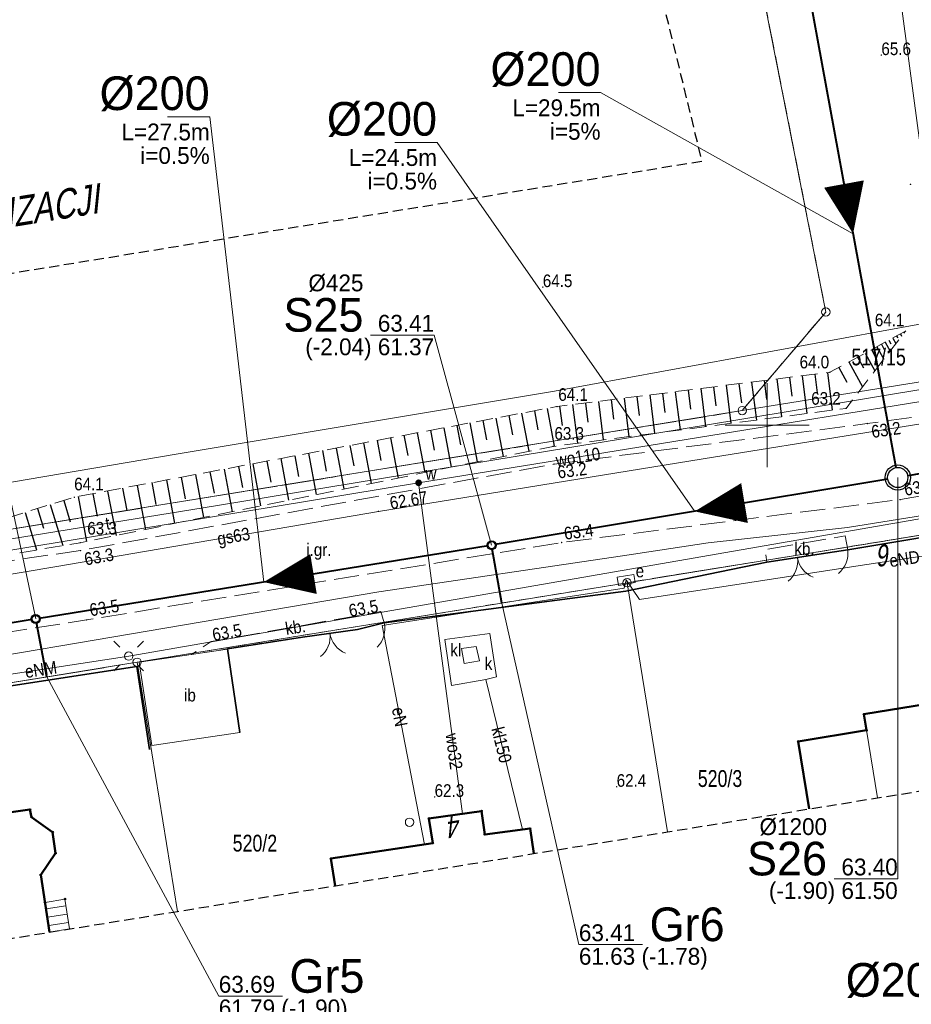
# Model space of a CAD drawing. Header units: metres. Extents: x 6473628 to 6474152, y 5887128 to 5887462.
# Tile 19 of 38: x 6473756 to 6473809, y 5887366 to 5887424. Entities that reach past the tile are written whole.
import ezdxf
from ezdxf.enums import TextEntityAlignment as Align

# ---------------------------------------------------------------- set-up
doc = ezdxf.new("R2010")
doc.units = ezdxf.units.M
doc.header["$MEASUREMENT"] = 0
for name, pattern in [('0.5_0.5', [1, 0.5, -0.5]), ('1.0_0.5', [1.5, 1, -0.5]), ('1.5_0.5', [2, 1.5, -0.5]), ('2', [0.9, 0.6, -0.3]), ('219-500', [0]), ('otob_500', [0]), ('otof_500', [0])]:
    doc.linetypes.add(name, pattern=pattern)
doc.layers.get('0').update_dxf_attribs({"color": 2, "linetype": 'CONTINUOUS', "lineweight": 5})
for name, color, linetype in [('000 Inne (niezydentyfikowane)', 7, 'CONTINUOUS'), ('202-punkt graniczny', 7, 'CONTINUOUS'), ('211-numer działki ewidencyjnej', 7, 'CONTINUOUS'), ('217-kontur klasyfikacyjny', 7, 'CONTINUOUS'), ('218-kontur użytku gruntowego', 7, 'CONTINUOUS'), ('219-działka ewidencyjna', 7, 'CONTINUOUS'), ('238-Punkt adresowy budynku', 7, 'CONTINUOUS'), ('311-podpora', 7, 'CONTINUOUS'), ('312-budynek ewidencyjny', 7, 'CONTINUOUS'), ('320-blok - kondygnacja nadziemna', 7, 'CONTINUOUS'), ('352-schody', 7, 'CONTINUOUS'), ('995-Tekst dodatkowy duży', 7, 'CONTINUOUS'), ('brama', 7, 'CONTINUOUS'), ('furtka', 7, 'CONTINUOUS'), ('inna budowla', 7, 'CONTINUOUS'), ('inna budowla-Atr17', 7, 'CONTINUOUS'), ('jezdnia', 7, 'CONTINUOUS'), ('jezdnia-Atr17', 7, 'CONTINUOUS'), ('latarnia', 7, 'CONTINUOUS'), ('obszar utwardzony', 7, 'CONTINUOUS'), ('obszar utwardzony-Atr17', 7, 'CONTINUOUS'), ('ogrodzenie trwałe', 7, 'CONTINUOUS'), ('osadnik  szambo', 7, 'CONTINUOUS'), ('osadnik  szambo-Atr17', 7, 'CONTINUOUS'), ('pikieta naturalna', 7, 'CONTINUOUS'), ('pikieta naturalna-Atr2', 7, 'CONTINUOUS'), ('przewód elektroenergetyczny podziemny', 7, 'CONTINUOUS'), ('przewód elektroenergetyczny podziemny-Atr1', 7, 'CONTINUOUS'), ('przewód gazowy', 7, 'CONTINUOUS'), ('przewód gazowy-Atr1', 7, 'CONTINUOUS'), ('przewód kanalizacyjny', 7, 'CONTINUOUS'), ('przewód kanalizacyjny-Atr1', 7, 'CONTINUOUS'), ('przewód telekomunikacyjny podziemny', 7, 'CONTINUOUS'), ('przewód telekomunikacyjny podziemny-Atr1', 7, 'CONTINUOUS'), ('przewód wodociągowy', 7, 'CONTINUOUS'), ('przewód wodociągowy-Atr1', 7, 'CONTINUOUS'), ('Punkt budynku', 7, 'CONTINUOUS'), ('rzedna', 7, 'CONTINUOUS'), ('rzedna-Atr2', 7, 'CONTINUOUS'), ('SJ_16_Liczby', 7, 'CONTINUOUS'), ('SJ_27_Wymiary', 7, 'CONTINUOUS'), ('SJ_5_Węzły_1', 7, 'CONTINUOUS'), ('skarpa nieumocniona', 7, 'CONTINUOUS'), ('szafa elektroenergetyczna lub kontener', 7, 'CONTINUOUS'), ('szafa elektroenergetyczna lub kontener-Atr17', 7, 'CONTINUOUS'), ('Wstawianie ramki sekcyjnej z opisem', 7, 'CONTINUOUS'), ('właz do komory lub kanału', 7, 'CONTINUOUS'), ('właz do komory lub kanału-Atr17', 7, 'CONTINUOUS'), ('Zakres', 7, 'CONTINUOUS'), ('zasuwa lub zawór', 7, 'CONTINUOUS'), ('zasuwa lub zawór-Atr17', 7, 'CONTINUOUS')]:
    doc.layers.add(name, color=color, linetype=linetype)
for name, color, linetype, lineweight in [('SJ_19_Opis_Pz_1', 7, 'CONTINUOUS', 20), ('SJ_26_Teksty', 7, 'CONTINUOUS', 20), ('SJ_28_Linie_odn', 7, 'CONTINUOUS', 20), ('SJ_8_KS_GRAWITA_1', 34, 'CONTINUOUS', 40), ('SJ_8_KS_PRZYŁĄCZA', 40, 'CONTINUOUS', 40)]:
    doc.layers.add(name, color=color, linetype=linetype, lineweight=lineweight)
doc.styles.add('OPISOWY', font='GOTHIC.TTF')
doc.styles.get("Standard").update_dxf_attribs({"font": 'Working1250', "width": 0.75})
doc.linetypes.add('902-500', pattern='A,3.75,0,[1,ksztalty.shx,S=0.5,R=0,X=0,Y=0],3.75', length=7.5)

# ---------------------------------------------------------------- blocks, each defined once
blk = doc.blocks.new('311')
at = {"color": 0, "linetype": 'Continuous', "lineweight": 0}
blk.add_circle((0, 0), 0.25, dxfattribs=at)
blk = doc.blocks.new('PUNKTBUD')
at = {"color": 0}
blk.add_circle((0, 0), 0.045, dxfattribs=at)
blk = doc.blocks.new('202')
at = {"color": 0, "linetype": 'Continuous', "lineweight": 0}
blk.add_circle((0, 0), 0.25, dxfattribs=at)
blk = doc.blocks.new('SM01')
at = {"color": 0, "linetype": 'Continuous', "lineweight": 13}
for p, q in [((-0.53, 0.531), (-0.883, 0.884)), ((0.531, 0.531), (0.884, 0.884)), ((-0.53, -0.53), (-0.883, -0.883)), ((0.531, -0.53), (0.884, -0.883))]:
    blk.add_line(p, q, dxfattribs=at)
blk.add_circle((0, 0), 0.25, dxfattribs=at)
blk = doc.blocks.new('PW01')
at = {"linetype": 'Continuous', "lineweight": 13}
h = blk.add_hatch(color=0, dxfattribs=at)
edge = h.paths.add_edge_path()
edge.add_arc((0, 0), 0.045, 0, 360)
blk = doc.blocks.new('OK02')
at = {"color": 0, "linetype": 'Continuous', "lineweight": 0}
for centre, start, end in [((-1.5, 0), 0, 60), ((1.5, 0), 120, 180)]:
    blk.add_arc(centre, 1.5, start, end, dxfattribs=at)
blk = doc.blocks.new('OK04')
at = {"color": 0, "linetype": 'Continuous', "lineweight": 0}
blk.add_arc((1.5, 0.001), 1.5, 120, 180, dxfattribs=at)
blk = doc.blocks.new('US25')
at = {"linetype": 'Continuous', "lineweight": 0}
h = blk.add_hatch(color=0, dxfattribs=at)
edge = h.paths.add_edge_path()
edge.add_arc((0, 0), 0.2, 0, 360)
blk = doc.blocks.new('US18')
at = {"color": 0, "linetype": 'Continuous', "lineweight": 13}
for p, q in [((-0.5, -0.25), (-0.5, 0.25)), ((-0.5, 0.25), (0.5, 0.25)), ((0.5, -0.25), (0.5, 0.25)), ((-0.5, -0.25), (0.5, -0.25))]:
    blk.add_line(p, q, dxfattribs=at)

msp = doc.modelspace()

# ---------------------------------------------------------------- linework, layer by layer
at = {"layer": '000 Inne (niezydentyfikowane)', "color": 7, "linetype": 'Continuous', "lineweight": 25, "flags": 128}
for points in [[(6473808.14, 5887405.55), (6473808.15, 5887405.53)], [(6473808.14, 5887405.55), (6473808.15, 5887405.53)], [(6473807.24, 5887405.06), (6473807.36, 5887404.84)], [(6473807.24, 5887405.06), (6473807.36, 5887404.84)], [(6473807.47, 5887405.18), (6473807.65, 5887404.85)], [(6473807.47, 5887405.18), (6473807.65, 5887404.85)], [(6473807.69, 5887405.3), (6473807.76, 5887405.19)], [(6473807.69, 5887405.3), (6473807.76, 5887405.19)], [(6473807.92, 5887405.43), (6473807.99, 5887405.29)], [(6473807.92, 5887405.43), (6473807.99, 5887405.29)], [(6473806.21, 5887404.5), (6473806.45, 5887404.05)], [(6473806.21, 5887404.5), (6473806.45, 5887404.05)], [(6473806.52, 5887404.67), (6473806.93, 5887403.92)], [(6473806.52, 5887404.67), (6473806.93, 5887403.92)], [(6473806.79, 5887404.81), (6473806.96, 5887404.5)], [(6473806.79, 5887404.81), (6473806.96, 5887404.5)], [(6473807.02, 5887404.94), (6473807.31, 5887404.4)], [(6473807.02, 5887404.94), (6473807.31, 5887404.4)], [(6473805.38, 5887404.05), (6473805.73, 5887403.42)], [(6473805.38, 5887404.05), (6473805.73, 5887403.42)], [(6473805.83, 5887404.29), (6473806.41, 5887403.23)], [(6473805.83, 5887404.29), (6473806.41, 5887403.23)], [(6473804.26, 5887403.44), (6473804.73, 5887402.56)], [(6473804.26, 5887403.44), (6473804.73, 5887402.56)], [(6473804.86, 5887403.76), (6473805.67, 5887402.28)], [(6473804.86, 5887403.76), (6473805.67, 5887402.28)], [(6473799.83, 5887402.66), (6473799.97, 5887401.53)], [(6473799.83, 5887402.66), (6473799.97, 5887401.53)], [(6473800.58, 5887402.75), (6473800.86, 5887400.5)], [(6473800.58, 5887402.75), (6473800.86, 5887400.5)], [(6473801.33, 5887402.85), (6473801.47, 5887401.72)], [(6473801.33, 5887402.85), (6473801.47, 5887401.72)], [(6473802.08, 5887402.94), (6473802.36, 5887400.7)], [(6473802.08, 5887402.94), (6473802.36, 5887400.7)], [(6473802.83, 5887403.04), (6473802.97, 5887401.92)], [(6473802.83, 5887403.04), (6473802.97, 5887401.92)], [(6473803.58, 5887403.13), (6473803.86, 5887400.89)], [(6473803.58, 5887403.13), (6473803.86, 5887400.89)], [(6473795.3, 5887402.09), (6473795.44, 5887400.95)], [(6473795.3, 5887402.09), (6473795.44, 5887400.95)], [(6473796.06, 5887402.19), (6473796.34, 5887399.92)], [(6473796.06, 5887402.19), (6473796.34, 5887399.92)], [(6473796.81, 5887402.28), (6473796.96, 5887401.15)], [(6473796.81, 5887402.28), (6473796.96, 5887401.15)], [(6473797.57, 5887402.38), (6473797.85, 5887400.11)], [(6473797.57, 5887402.38), (6473797.85, 5887400.11)], [(6473798.32, 5887402.47), (6473798.47, 5887401.34)], [(6473798.32, 5887402.47), (6473798.47, 5887401.34)], [(6473799.08, 5887402.56), (6473799.36, 5887400.31)], [(6473799.08, 5887402.56), (6473799.36, 5887400.31)], [(6473790.73, 5887401.52), (6473790.88, 5887400.37)], [(6473790.73, 5887401.52), (6473790.88, 5887400.37)], [(6473791.5, 5887401.61), (6473791.79, 5887399.32)], [(6473791.5, 5887401.61), (6473791.79, 5887399.32)], [(6473792.26, 5887401.71), (6473792.4, 5887400.57)], [(6473792.26, 5887401.71), (6473792.4, 5887400.57)], [(6473793.02, 5887401.8), (6473793.31, 5887399.52)], [(6473793.02, 5887401.8), (6473793.31, 5887399.52)], [(6473793.78, 5887401.9), (6473793.93, 5887400.76)], [(6473793.78, 5887401.9), (6473793.93, 5887400.76)], [(6473794.54, 5887401.99), (6473794.83, 5887399.72)], [(6473794.54, 5887401.99), (6473794.83, 5887399.72)], [(6473786.17, 5887400.86), (6473786.38, 5887399.73)], [(6473786.17, 5887400.86), (6473786.38, 5887399.73)], [(6473786.92, 5887401), (6473787.34, 5887398.75)], [(6473786.92, 5887401), (6473787.34, 5887398.75)], [(6473787.67, 5887401.13), (6473787.82, 5887399.98)], [(6473787.67, 5887401.13), (6473787.82, 5887399.98)], [(6473788.44, 5887401.23), (6473788.73, 5887398.93)], [(6473788.44, 5887401.23), (6473788.73, 5887398.93)], [(6473789.2, 5887401.32), (6473789.35, 5887400.18)], [(6473789.2, 5887401.32), (6473789.35, 5887400.18)], [(6473789.97, 5887401.42), (6473790.26, 5887399.13)], [(6473789.97, 5887401.42), (6473790.26, 5887399.13)], [(6473783.11, 5887400.28), (6473783.33, 5887399.13)], [(6473783.11, 5887400.28), (6473783.33, 5887399.13)], [(6473783.88, 5887400.43), (6473784.31, 5887398.14)], [(6473783.88, 5887400.43), (6473784.31, 5887398.14)], [(6473784.65, 5887400.57), (6473784.86, 5887399.43)], [(6473784.65, 5887400.57), (6473784.86, 5887399.43)], [(6473785.41, 5887400.72), (6473785.83, 5887398.45)], [(6473785.41, 5887400.72), (6473785.83, 5887398.45)], [(6473780, 5887399.7), (6473780.22, 5887398.52)], [(6473780, 5887399.7), (6473780.22, 5887398.52)], [(6473780.78, 5887399.85), (6473781.22, 5887397.51)], [(6473780.78, 5887399.85), (6473781.22, 5887397.51)], [(6473781.56, 5887399.99), (6473781.78, 5887398.83)], [(6473781.56, 5887399.99), (6473781.78, 5887398.83)], [(6473782.34, 5887400.14), (6473782.77, 5887397.82)], [(6473782.34, 5887400.14), (6473782.77, 5887397.82)], [(6473776.82, 5887399.1), (6473777.04, 5887397.9)], [(6473776.82, 5887399.1), (6473777.04, 5887397.9)], [(6473777.62, 5887399.25), (6473778.07, 5887396.86)], [(6473777.62, 5887399.25), (6473778.07, 5887396.86)], [(6473778.41, 5887399.4), (6473778.64, 5887398.21)], [(6473778.41, 5887399.4), (6473778.64, 5887398.21)], [(6473779.21, 5887399.55), (6473779.65, 5887397.19)], [(6473779.21, 5887399.55), (6473779.65, 5887397.19)], [(6473774.39, 5887398.64), (6473774.85, 5887396.21)], [(6473774.39, 5887398.64), (6473774.85, 5887396.21)], [(6473775.2, 5887398.8), (6473775.43, 5887397.59)], [(6473775.2, 5887398.8), (6473775.43, 5887397.59)], [(6473776.01, 5887398.95), (6473776.47, 5887396.54)], [(6473776.01, 5887398.95), (6473776.47, 5887396.54)], [(6473771.1, 5887398.03), (6473771.56, 5887395.54)], [(6473771.1, 5887398.03), (6473771.56, 5887395.54)], [(6473771.93, 5887398.18), (6473772.16, 5887396.95)], [(6473771.93, 5887398.18), (6473772.16, 5887396.95)], [(6473772.75, 5887398.34), (6473773.21, 5887395.88)], [(6473772.75, 5887398.34), (6473773.21, 5887395.88)], [(6473773.57, 5887398.49), (6473773.8, 5887397.27)], [(6473773.57, 5887398.49), (6473773.8, 5887397.27)], [(6473767.74, 5887397.39), (6473768.21, 5887394.86)], [(6473767.74, 5887397.39), (6473768.21, 5887394.86)], [(6473768.58, 5887397.55), (6473768.82, 5887396.29)], [(6473768.58, 5887397.55), (6473768.82, 5887396.29)], [(6473769.43, 5887397.71), (6473769.9, 5887395.2)], [(6473769.43, 5887397.71), (6473769.9, 5887395.2)], [(6473770.26, 5887397.87), (6473770.5, 5887396.62)], [(6473770.26, 5887397.87), (6473770.5, 5887396.62)], [(6473765.17, 5887396.91), (6473765.41, 5887395.62)], [(6473765.17, 5887396.91), (6473765.41, 5887395.62)], [(6473766.03, 5887397.07), (6473766.51, 5887394.51)], [(6473766.03, 5887397.07), (6473766.51, 5887394.51)], [(6473766.89, 5887397.23), (6473767.13, 5887395.96)], [(6473766.89, 5887397.23), (6473767.13, 5887395.96)], [(6473761.69, 5887396.26), (6473761.94, 5887394.94)], [(6473761.69, 5887396.26), (6473761.94, 5887394.94)], [(6473762.57, 5887396.42), (6473763.06, 5887393.81)], [(6473762.57, 5887396.42), (6473763.06, 5887393.81)], [(6473763.44, 5887396.59), (6473763.68, 5887395.29)], [(6473763.44, 5887396.59), (6473763.68, 5887395.29)], [(6473764.31, 5887396.75), (6473764.79, 5887394.16)], [(6473764.31, 5887396.75), (6473764.79, 5887394.16)], [(6473759.05, 5887395.76), (6473759.55, 5887393.09)], [(6473759.05, 5887395.76), (6473759.55, 5887393.09)], [(6473759.93, 5887395.93), (6473760.18, 5887394.6)], [(6473759.93, 5887395.93), (6473760.18, 5887394.6)], [(6473760.81, 5887396.09), (6473761.31, 5887393.45)], [(6473760.81, 5887396.09), (6473761.31, 5887393.45)], [(6473756.64, 5887395.05), (6473757, 5887393.88)], [(6473756.64, 5887395.05), (6473757, 5887393.88)], [(6473757.4, 5887395.28), (6473758.15, 5887392.85)], [(6473757.4, 5887395.28), (6473758.15, 5887392.85)], [(6473758.2, 5887395.53), (6473758.59, 5887394.26)], [(6473758.2, 5887395.53), (6473758.59, 5887394.26)], [(6473755.9, 5887394.82), (6473756.59, 5887392.59)], [(6473755.9, 5887394.82), (6473756.59, 5887392.59)]]:
    msp.add_lwpolyline(points, dxfattribs=at)
at = {"layer": '217-kontur klasyfikacyjny', "color": 3, "linetype": '1.5_0.5', "lineweight": 18, "flags": 128}
for points in [[(6473803.49, 5887406.73), (6473799.55, 5887426.69)], [(6473798.52, 5887400.87), (6473803.49, 5887406.73)], [(6473717.82, 5887387.77), (6473798.52, 5887400.87)]]:
    msp.add_lwpolyline(points, dxfattribs=at)
at = {"layer": '218-kontur użytku gruntowego', "color": 3, "linetype": '0.5_0.5', "lineweight": 18, "flags": 128}
for points in [[(6473799.55, 5887426.69), (6473803.49, 5887406.73)], [(6473803.49, 5887406.73), (6473799.55, 5887426.69)], [(6473803.49, 5887406.73), (6473798.52, 5887400.87)], [(6473798.52, 5887400.87), (6473803.49, 5887406.73)], [(6473798.52, 5887400.87), (6473717.82, 5887387.77)], [(6473717.82, 5887387.77), (6473798.52, 5887400.87)], [(6473821.32, 5887395.44), (6473791.68, 5887390.64)], [(6473791.68, 5887390.64), (6473821.32, 5887395.44)], [(6473791.68, 5887390.64), (6473762.56, 5887385.91)], [(6473762.56, 5887385.91), (6473791.68, 5887390.64)], [(6473762.56, 5887385.91), (6473732.95, 5887381.11)], [(6473732.95, 5887381.11), (6473762.56, 5887385.91)]]:
    msp.add_lwpolyline(points, dxfattribs=at)
at = {"layer": '219-działka ewidencyjna', "color": 7, "linetype": '219-500', "lineweight": 18, "flags": 128}
for points in [[(6473799.55, 5887426.69), (6473803.49, 5887406.73)], [(6473798.52, 5887400.87), (6473803.49, 5887406.73)], [(6473798.52, 5887400.87), (6473820.42, 5887404.41)], [(6473717.82, 5887387.77), (6473798.52, 5887400.87)], [(6473791.68, 5887390.64), (6473821.32, 5887395.44)], [(6473762.56, 5887385.91), (6473791.68, 5887390.64)], [(6473791.68, 5887390.64), (6473794.08, 5887375.83)], [(6473732.95, 5887381.11), (6473762.56, 5887385.91)], [(6473762.56, 5887385.91), (6473764.957, 5887371.099)]]:
    msp.add_lwpolyline(points, dxfattribs=at)
at = {"layer": '312-budynek ewidencyjny', "color": 7, "linetype": 'Continuous', "lineweight": 50, "flags": 128}
for points in [[(6473805.75, 5887382.82), (6473817.94, 5887384.8)], [(6473805.91, 5887381.87), (6473805.75, 5887382.82)], [(6473801.85, 5887381.21), (6473805.91, 5887381.87)], [(6473802.503, 5887377.194), (6473801.85, 5887381.21)], [(6473752.4, 5887376.62), (6473756.19, 5887377.16)], [(6473756.19, 5887377.16), (6473756.29, 5887376.7)], [(6473779.9, 5887376.63), (6473783.03, 5887377.07)], [(6473783.03, 5887377.07), (6473783.22, 5887375.68)], [(6473756.29, 5887376.7), (6473757.54, 5887375.82)], [(6473780.13, 5887375.16), (6473779.9, 5887376.63)], [(6473757.54, 5887375.82), (6473757.71, 5887374.56)], [(6473783.22, 5887375.68), (6473785.91, 5887376.03)], [(6473785.91, 5887376.03), (6473786.137, 5887374.54)], [(6473774.08, 5887374.24), (6473780.13, 5887375.16)], [(6473757.71, 5887374.56), (6473756.83, 5887373.27)], [(6473774.326, 5887372.621), (6473774.08, 5887374.24)], [(6473756.83, 5887373.27), (6473757.363, 5887369.869)]]:
    msp.add_lwpolyline(points, dxfattribs=at)
at = {"layer": '320-blok - kondygnacja nadziemna', "color": 7, "linetype": 'Continuous', "lineweight": 18, "flags": 128}
for points in [[(6473802.503, 5887377.194), (6473801.85, 5887381.21), (6473805.91, 5887381.87)], [(6473805.91, 5887381.87), (6473806.558, 5887377.851)]]:
    msp.add_lwpolyline(points, dxfattribs=at)
at = {"layer": '352-schody', "color": 7, "linetype": 'Continuous', "lineweight": 18, "flags": 128}
msp.add_lwpolyline([(6473758.55, 5887370.06), (6473757.37, 5887369.87), (6473757.09, 5887371.64), (6473758.27, 5887371.84)], close=True, dxfattribs=at)
msp.add_lwpolyline([(6473758.55, 5887370.06), (6473757.37, 5887369.87), (6473757.09, 5887371.64), (6473758.27, 5887371.84)], close=True, dxfattribs=at)
for points in [[(6473758.334, 5887371.432), (6473757.152, 5887371.249)], [(6473758.412, 5887370.938), (6473757.23, 5887370.755)], [(6473758.49, 5887370.444), (6473757.308, 5887370.261)]]:
    msp.add_lwpolyline(points, dxfattribs=at)
at = {"layer": 'brama', "color": 7, "linetype": 'otob_500', "lineweight": 18, "flags": 128}
for points in [[(6473803.61, 5887392.42), (6473799.99, 5887391.86)], [(6473775.65, 5887387.86), (6473772.39, 5887387.41)]]:
    msp.add_lwpolyline(points, dxfattribs=at)
at = {"layer": 'furtka', "color": 7, "linetype": 'otof_500', "lineweight": 18, "flags": 128}
for points in [[(6473804.79, 5887392.59), (6473803.61, 5887392.42)], [(6473777.24, 5887388.26), (6473775.65, 5887387.86)]]:
    msp.add_lwpolyline(points, dxfattribs=at)
at = {"layer": 'inna budowla', "color": 7, "linetype": 'Continuous', "lineweight": 18, "flags": 128}
msp.add_lwpolyline([(6473762.69, 5887385.91), (6473767.93, 5887386.69), (6473768.67, 5887381.74), (6473763.43, 5887380.96)], close=True, dxfattribs=at)
msp.add_lwpolyline([(6473762.69, 5887385.91), (6473767.93, 5887386.69), (6473768.67, 5887381.74), (6473763.43, 5887380.96)], close=True, dxfattribs=at)
at = {"layer": 'jezdnia', "color": 7, "linetype": '1.5_0.5', "lineweight": 18, "flags": 128}
msp.add_lwpolyline([(6473946.41, 5887443.43), (6473948.88, 5887441.07), (6473950.32, 5887438.49), (6473950.84, 5887435.37), (6473950.38, 5887432.11), (6473949.37, 5887429.15), (6473947.98, 5887426.49), (6473946.11, 5887424.13), (6473943.84, 5887422.37), (6473940.76, 5887420.96), (6473916.82, 5887417.41), (6473895.04, 5887414.43), (6473867, 5887409.72), (6473833.05, 5887403.88), (6473805.95, 5887400.1), (6473787.34, 5887397.69), (6473759.2, 5887392.55), (6473739.04, 5887389.64), (6473723, 5887386.38), (6473713.25, 5887385.69), (6473709.65, 5887390.23), (6473706.27, 5887371.52), (6473706.82, 5887372.47), (6473707.25, 5887373.21), (6473707.72, 5887373.93), (6473708.22, 5887374.62), (6473708.75, 5887375.29), (6473709.16, 5887375.76), (6473709.32, 5887375.94), (6473709.92, 5887376.55), (6473710.55, 5887377.14), (6473711.2, 5887377.69), (6473711.88, 5887378.21), (6473712.58, 5887378.7), (6473713.31, 5887379.15), (6473714.06, 5887379.57), (6473724.74, 5887381.88), (6473740.03, 5887385.36), (6473759.56, 5887388.43), (6473787.79, 5887393.03), (6473807.9, 5887395.58), (6473834.09, 5887400.02), (6473867.44, 5887405.76), (6473877.56, 5887406.9), (6473895.49, 5887410.16), (6473917.33, 5887413.45), (6473945.64, 5887418.6), (6473948.37, 5887421.24), (6473950.39, 5887424.29), (6473952.48, 5887427.88), (6473953.76, 5887431.21), (6473954.1, 5887434.77), (6473953.31, 5887438.8), (6473951.8, 5887441.96), (6473950.44, 5887443.886)], dxfattribs=at)
at = {"layer": 'obszar utwardzony', "color": 7, "linetype": '1.5_0.5', "lineweight": 18, "flags": 128}
for points in [[(6473804.79, 5887392.59), (6473804.63, 5887393.42), (6473799.87, 5887392.61), (6473799.99, 5887391.86), (6473803.61, 5887392.42)], [(6473777.24, 5887388.26), (6473777.04, 5887388.92), (6473766.96, 5887387.14), (6473765.8, 5887386.37), (6473767.94, 5887386.71), (6473772.39, 5887387.41), (6473775.65, 5887387.86)]]:
    msp.add_lwpolyline(points, close=True, dxfattribs=at)
at = {"layer": 'ogrodzenie trwałe', "color": 7, "linetype": '902-500', "lineweight": 35, "flags": 128}
for points in [[(6473855.28, 5887400.91), (6473851, 5887400.23), (6473847.08, 5887399.53), (6473846.68, 5887399.45), (6473843.31, 5887398.88), (6473841.7, 5887398.69), (6473821.28, 5887395.35), (6473804.79, 5887392.59), (6473803.61, 5887392.42), (6473799.99, 5887391.86), (6473791.6, 5887390.14)], [(6473791.6, 5887390.14), (6473777.24, 5887388.26), (6473775.65, 5887387.86), (6473772.39, 5887387.41), (6473767.94, 5887386.71), (6473768.67, 5887381.74)], [(6473763.29, 5887380.73), (6473762.55, 5887385.65), (6473743.32, 5887382.7)]]:
    msp.add_lwpolyline(points, dxfattribs=at)
at = {"layer": 'osadnik  szambo', "color": 34, "linetype": 'Continuous', "lineweight": 18, "flags": 128}
msp.add_lwpolyline([(6473780.85, 5887387.27), (6473783.53, 5887387.63), (6473783.91, 5887385.05), (6473783.28, 5887384.88), (6473781.24, 5887384.53)], close=True, dxfattribs=at)
at = {"layer": 'przewód elektroenergetyczny podziemny', "color": 1, "linetype": 'Continuous', "lineweight": 18, "flags": 128}
for points in [[(6473701.01, 5887374.05), (6473713.54, 5887375.77), (6473716.2, 5887379.28), (6473732.87, 5887381.82), (6473762.06, 5887386.28), (6473820.7, 5887396.46), (6473850.64, 5887401.25), (6473877.04, 5887405.47)], [(6473791.62, 5887390.81), (6473792.42, 5887389.64), (6473805.52, 5887391.67), (6473813.27, 5887392.83), (6473814.58, 5887384.25)], [(6473779.63, 5887375.08), (6473777.13, 5887388.09), (6473791.51, 5887390.32), (6473791.62, 5887390.81)]]:
    msp.add_lwpolyline(points, dxfattribs=at)
at = {"layer": 'przewód gazowy', "color": 40, "linetype": 'Continuous', "lineweight": 18, "flags": 128}
msp.add_lwpolyline([(6473950.89, 5887422.97), (6473950.22, 5887422.85), (6473938.97, 5887420.99), (6473930.84, 5887419.66), (6473911.64, 5887416.52), (6473892.43, 5887413.42), (6473873.1, 5887410.23), (6473853.88, 5887407.15), (6473834.61, 5887404.06), (6473815.42, 5887401.1), (6473796.19, 5887398), (6473776.9, 5887394.88), (6473757.78, 5887391.6), (6473738.35, 5887388.34), (6473719.08, 5887385.49), (6473710.46, 5887393.23), (6473705.23, 5887394.35), (6473704.56, 5887394.49)], dxfattribs=at)
at = {"layer": 'przewód kanalizacyjny', "color": 34, "linetype": 'Continuous', "lineweight": 18, "flags": 128}
msp.add_lwpolyline([(6473783.28, 5887384.88), (6473785.46, 5887375.97)], dxfattribs=at)
at = {"layer": 'przewód telekomunikacyjny podziemny', "color": 30, "linetype": 'Continuous', "lineweight": 18, "flags": 128}
for points in [[(6473711.35, 5887391.75), (6473711.65, 5887391.23), (6473716.05, 5887387.31), (6473742.33, 5887391.18), (6473767.21, 5887395.21), (6473798.25, 5887400.33), (6473821.92, 5887404.24), (6473858.91, 5887410.53), (6473889.06, 5887414.87), (6473889.67, 5887414.94)], [(6473842.34, 5887392.71), (6473841.23, 5887399.5), (6473821.09, 5887396.54), (6473804.78, 5887393.93), (6473796.49, 5887393.02), (6473791.41, 5887392.23), (6473776.92, 5887390.1), (6473737.71, 5887383.45), (6473720.48, 5887380.89), (6473718.28, 5887386.62), (6473714.12, 5887387.93), (6473710.93, 5887389.74), (6473712.312, 5887402.578)]]:
    msp.add_lwpolyline(points, dxfattribs=at)
at = {"layer": 'przewód wodociągowy', "color": 5, "linetype": 'Continuous', "lineweight": 18, "flags": 128}
for points in [[(6473811.1, 5887401.73), (6473807.49, 5887428.62), (6473811.28, 5887439.96), (6473824.643, 5887442.326)], [(6473708.9, 5887392.18), (6473749.25, 5887395.63), (6473764.89, 5887398.29), (6473787.37, 5887402.02), (6473819.75, 5887407.96), (6473863.45, 5887416.67), (6473889.72, 5887422.54), (6473934.62, 5887430.32), (6473945.42, 5887435.13)], [(6473884.04, 5887413.34), (6473883.62, 5887413.3), (6473858.77, 5887409.86), (6473837.49, 5887406.26), (6473813.5, 5887402.14), (6473811.1, 5887401.73), (6473779.29, 5887396.58), (6473749.86, 5887391.72), (6473726.01, 5887387.87), (6473708.72, 5887385.07), (6473708.38, 5887385.02)], [(6473779.29, 5887396.58), (6473781.89, 5887376.91)]]:
    msp.add_lwpolyline(points, dxfattribs=at)
at = {"layer": 'SJ_26_Teksty'}
for p, q in [((6473790.102, 5887419.77), (6473787.602, 5887419.77)), ((6473805.108, 5887411.386), (6473790.102, 5887419.77)), ((6473766.873, 5887418.333), (6473764.373, 5887418.333)), ((6473770.082, 5887390.677), (6473766.873, 5887418.333)), ((6473780.382, 5887416.812), (6473777.882, 5887416.812)), ((6473795.696, 5887394.881), (6473780.382, 5887416.812))]:
    msp.add_line(p, q, dxfattribs=at)
at = {"layer": 'SJ_28_Linie_odn'}
for points in [[(6473756.536, 5887388.484), (6473750.777, 5887415.579), (6473746.997, 5887415.579)], [(6473783.629, 5887392.87), (6473780.212, 5887405.361), (6473776.432, 5887405.361)], [(6473807.762, 5887396.892), (6473807.762, 5887373.042), (6473803.982, 5887373.042)], [(6473784.242, 5887389.425), (6473788.815, 5887369.134), (6473792.595, 5887369.134)], [(6473757.197, 5887385.042), (6473767.414, 5887366.068), (6473771.194, 5887366.068)]]:
    msp.add_lwpolyline(points, dxfattribs=at)
at = {"layer": 'SJ_5_Węzły_1'}
for centre, radius in [((6473807.762, 5887396.892), 0.75), ((6473807.762, 5887396.892), 0.6), ((6473783.629, 5887392.87), 0.266), ((6473783.629, 5887392.87), 0.212), ((6473756.536, 5887388.484), 0.266), ((6473756.536, 5887388.484), 0.212)]:
    msp.add_circle(centre, radius, dxfattribs=at)
at = {"layer": 'SJ_8_KS_GRAWITA_1'}
for p, q in [((6473802.492, 5887425.671), (6473807.654, 5887397.482)), ((6473815.752, 5887398.239), (6473808.354, 5887396.992)), ((6473807.17, 5887396.793), (6473783.839, 5887392.905)), ((6473783.419, 5887392.836), (6473756.746, 5887388.518)), ((6473756.326, 5887388.45), (6473725.978, 5887383.468))]:
    msp.add_line(p, q, dxfattribs=at)
for points in [[(6473805.108, 5887411.386, 0, 2.4, 0), (6473804.568, 5887414.337, 0, 2.4, 0)], [(6473795.696, 5887394.881, 0, 2.4, 0), (6473798.655, 5887395.374, 0, 2.4, 0)], [(6473770.082, 5887390.677, 0, 2.4, 0), (6473773.044, 5887391.156, 0, 2.4, 0)]]:
    msp.add_lwpolyline(points, format="xyseb", dxfattribs=at)
at = {"layer": 'SJ_8_KS_PRZYŁĄCZA'}
for p, q in [((6473784.242, 5887389.425), (6473783.666, 5887392.661)), ((6473757.197, 5887385.042), (6473756.576, 5887388.275))]:
    msp.add_line(p, q, dxfattribs=at)
at = {"layer": 'skarpa nieumocniona', "color": 7, "linetype": '1.0_0.5', "lineweight": 18, "flags": 128}
msp.add_lwpolyline([(6473739.04, 5887389.64), (6473758.83, 5887395.72), (6473787.51, 5887401.11), (6473803.73, 5887403.15), (6473808.22, 5887405.59), (6473804.69, 5887401), (6473787.28, 5887398.74), (6473759.18, 5887393.02)], close=True, dxfattribs=at)
msp.add_lwpolyline([(6473739.04, 5887389.64), (6473758.83, 5887395.72), (6473787.51, 5887401.11), (6473803.73, 5887403.15), (6473808.22, 5887405.59), (6473804.69, 5887401), (6473787.28, 5887398.74), (6473759.18, 5887393.02)], close=True, dxfattribs=at)
msp.add_lwpolyline([(6473739.04, 5887389.64), (6473758.83, 5887395.72), (6473787.51, 5887401.11), (6473803.73, 5887403.15), (6473808.22, 5887405.59), (6473804.69, 5887401), (6473787.28, 5887398.74), (6473759.18, 5887393.02)], close=True, dxfattribs=at)
msp.add_lwpolyline([(6473739.04, 5887389.64), (6473758.83, 5887395.72), (6473787.51, 5887401.11), (6473803.73, 5887403.15), (6473808.22, 5887405.59), (6473804.69, 5887401), (6473787.28, 5887398.74), (6473759.18, 5887393.02)], close=True, dxfattribs=at)
at = {"layer": 'Wstawianie ramki sekcyjnej z opisem', "color": 7, "linetype": 'Continuous', "lineweight": 13, "flags": 128}
for points in [[(6473800, 5887397.5), (6473800, 5887402.5)], [(6473797.5, 5887400), (6473802.5, 5887400)]]:
    msp.add_lwpolyline(points, dxfattribs=at)
at = {"layer": 'właz do komory lub kanału', "color": 7, "linetype": 'Continuous', "lineweight": 18, "flags": 128}
msp.add_lwpolyline([(6473781.84, 5887386.73), (6473782.71, 5887386.85), (6473782.9, 5887385.99), (6473782, 5887385.84)], close=True, dxfattribs=at)
at = {"layer": 'Zakres', "color": 5, "linetype": '2', "lineweight": 25, "flags": 128}
for points in [[(6473676.81, 5887213.41), (6473667.74, 5887202.78), (6473659.01, 5887210.45), (6473646.22, 5887197.22), (6473711.04, 5887142.9), (6473724.09, 5887158.77), (6473713.27, 5887167.89), (6473715.19, 5887174.47), (6473715.74, 5887184.78), (6473715.02, 5887190.22), (6473713.69, 5887194.31), (6473713.69, 5887194.33), (6473711.51, 5887200.99), (6473711.05, 5887203.97), (6473710.6, 5887215.32), (6473712.4, 5887257.5), (6473712.5, 5887259.36), (6473715.25, 5887262.64), (6473716.97, 5887268.72), (6473717.54, 5887277.85), (6473718.7, 5887278.96), (6473734.03, 5887282.03), (6473761.49, 5887287.53), (6473786, 5887292.44), (6473816.32, 5887298.52), (6473820.72, 5887299.06), (6473856.75, 5887303.47), (6473865.02, 5887304.48), (6473879.04, 5887305.39), (6473905.86, 5887307.1), (6473929.16, 5887308.6), (6473952.76, 5887310.13), (6474012.11, 5887313.94), (6474012.19, 5887313.95), (6474034, 5887315.47), (6474034.15, 5887315.48), (6474067.2, 5887318.1), (6474070.83, 5887312.27), (6474109.78, 5887315.84), (6474119.74, 5887323.71), (6474125.77, 5887325.76), (6474130.41, 5887330.13), (6474132.82, 5887336.03), (6474132.55, 5887342.4), (6474129.75, 5887353.12), (6474127.58, 5887357.86), (6474123.91, 5887361.57), (6474119.19, 5887363.8), (6474113.99, 5887364.28), (6474112.58, 5887364.16), (6474098.55, 5887363.03), (6474089.61, 5887362.31), (6474048.91, 5887359.22), (6474048.87, 5887359.21), (6474015.96, 5887356.62), (6474003.54, 5887355.64), (6473983.11, 5887354.1), (6473951.21, 5887351.69), (6473913.79, 5887348.86), (6473912.21, 5887362.74), (6473912.21, 5887362.79), (6473909.47, 5887386.25), (6473908.51, 5887394.39), (6473921.49, 5887396.5), (6473947.61, 5887400.73), (6473971.66, 5887401.95), (6473989.34, 5887403.75), (6473994.99, 5887406.17), (6473999.9, 5887409.71), (6474003.01, 5887414.9), (6474003.81, 5887420.89), (6474002.18, 5887426.72), (6473998.38, 5887431.43), (6473993.03, 5887434.25), (6473960.42, 5887443.72), (6473954.98, 5887444.27), (6473941.62, 5887443.14), (6473941.16, 5887443.09), (6473938.74, 5887442.81), (6473932.71, 5887440.75), (6473928.97, 5887437.22), (6473827.76, 5887420.81), (6473827.74, 5887420.8), (6473818.01, 5887419.22), (6473821.59, 5887430.98), (6473827.8, 5887454.06), (6473804.74, 5887461.63), (6473793.55, 5887426.22), (6473796.12, 5887415.68), (6473722.82, 5887403.78), (6473688.63, 5887399.87), (6473687.59, 5887392.13), (6473687.54, 5887391.78), (6473687.03, 5887387.21), (6473674.53, 5887374.58), (6473675.94, 5887343.54), (6473681.38, 5887331.77), (6473680.33, 5887310.02), (6473679.31, 5887290.85), (6473677.82, 5887267.61), (6473677.79, 5887266.94), (6473677.55, 5887254.53), (6473677.46, 5887250.52), (6473677.46, 5887250.48), (6473677.12, 5887232.81), (6473677.12, 5887232.77), (6473676.91, 5887220.36), (6473676.91, 5887220.34), (6473676.81, 5887213.91)], [(6473727.61, 5887321.64), (6473721.48, 5887351.3), (6473723.03, 5887362.61), (6473724.52, 5887364.55), (6473735.35, 5887366.3), (6473764.96, 5887371.1), (6473794.08, 5887375.83), (6473823.72, 5887380.63), (6473853.3, 5887385.43), (6473869.98, 5887388.14), (6473870.76, 5887381.43), (6473870.76, 5887381.41), (6473873.46, 5887358.42), (6473874.87, 5887345.92), (6473862.08, 5887344.95), (6473861.22, 5887344.86), (6473829.79, 5887340.64), (6473810.72, 5887338.08), (6473809.82, 5887337.93), (6473800.99, 5887336.19), (6473800.97, 5887336.18), (6473772.01, 5887330.44), (6473742.58, 5887324.6)]]:
    msp.add_lwpolyline(points, close=True, dxfattribs=at)

# ---------------------------------------------------------------- block references
at = {"layer": '202-punkt graniczny', "color": 7, "linetype": 'Continuous', "lineweight": 18}
for p in [(6473803.49, 5887406.73), (6473798.52, 5887400.87), (6473791.68, 5887390.64), (6473762.56, 5887385.91)]:
    msp.add_blockref('202', p, dxfattribs=at)
at = {"layer": '311-podpora', "color": 7, "linetype": 'Continuous', "lineweight": 18}
msp.add_blockref('311', (6473778.75, 5887376.4), dxfattribs=at)
at = {"layer": 'brama', "color": 7, "linetype": 'Continuous', "lineweight": 18}
for p, rotation in [((6473801.8, 5887392.14), 188.794), ((6473774.02, 5887387.635), 187.8589999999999)]:
    msp.add_blockref('OK02', p, dxfattribs=dict(at, rotation=rotation))
at = {"layer": 'furtka', "color": 7, "linetype": 'Continuous', "lineweight": 18}
for p, rotation in [((6473804.79, 5887392.59), 188.198), ((6473777.24, 5887388.26), 194.121)]:
    msp.add_blockref('OK04', p, dxfattribs=dict(at, rotation=rotation))
at = {"layer": 'latarnia', "color": 7, "linetype": 'Continuous', "lineweight": 18}
msp.add_blockref('SM01', (6473762.06, 5887386.28), dxfattribs=at)
at = {"layer": 'pikieta naturalna', "color": 7, "linetype": 'Continuous', "lineweight": 13}
for p in [(6473806.79, 5887422), (6473808.52, 5887414.32), (6473808.52, 5887414.32), (6473786.67, 5887408.21), (6473808.22, 5887405.59), (6473808.22, 5887405.59), (6473803.73, 5887403.15), (6473803.73, 5887403.15), (6473787.51, 5887401.11), (6473787.51, 5887401.11), (6473804.69, 5887401), (6473804.69, 5887401), (6473805.95, 5887400.1), (6473805.95, 5887400.1), (6473787.28, 5887398.74), (6473787.28, 5887398.74), (6473787.34, 5887397.69), (6473787.34, 5887397.69), (6473758.83, 5887395.72), (6473758.83, 5887395.72), (6473807.9, 5887395.58), (6473807.9, 5887395.58), (6473759.18, 5887393.02), (6473759.18, 5887393.02), (6473787.79, 5887393.03), (6473787.79, 5887393.03), (6473759.2, 5887392.55), (6473759.2, 5887392.55), (6473777.04, 5887388.92), (6473759.56, 5887388.43), (6473759.56, 5887388.43), (6473766.96, 5887387.14), (6473791.06, 5887378.51), (6473780.24, 5887377.91)]:
    msp.add_blockref('PW01', p, dxfattribs=at)
at = {"layer": 'Punkt budynku', "color": 5, "linetype": 'Continuous', "lineweight": 18}
for p in [(6473805.75, 5887382.82), (6473805.91, 5887381.87), (6473801.85, 5887381.21), (6473756.19, 5887377.16), (6473783.03, 5887377.07), (6473756.29, 5887376.7), (6473779.9, 5887376.63), (6473757.54, 5887375.82), (6473783.22, 5887375.68), (6473785.91, 5887376.03), (6473780.13, 5887375.16), (6473757.71, 5887374.56), (6473774.08, 5887374.24), (6473756.83, 5887373.27), (6473757.09, 5887371.64), (6473758.27, 5887371.84)]:
    msp.add_blockref('PUNKTBUD', p, dxfattribs=at)
at = {"layer": 'rzedna', "color": 7, "linetype": 'Continuous', "lineweight": 18}
msp.add_blockref('PW01', (6473776.9, 5887394.88), dxfattribs=at)
at = {"layer": 'szafa elektroenergetyczna lub kontener', "color": 1, "linetype": 'Continuous', "lineweight": 18, "rotation": 9.189}
msp.add_blockref('US18', (6473791.62, 5887390.81), dxfattribs=at)
at = {"layer": 'zasuwa lub zawór', "color": 5, "linetype": 'Continuous', "lineweight": 18}
msp.add_blockref('US25', (6473779.29, 5887396.58), dxfattribs=at)

# ---------------------------------------------------------------- texts
at = {"layer": '211-numer działki ewidencyjnej', "color": 7, "linetype": 'Continuous', "lineweight": 18, "width": 0.79}
for s, p in [('517/15', (6473805.01, 5887403.56)), ('520/3', (6473795.88, 5887378.5)), ('520/2', (6473768.24, 5887374.66))]:
    msp.add_text(s, height=1, dxfattribs=at).set_placement(p)
at = {"layer": '238-Punkt adresowy budynku', "color": 7, "linetype": 'Continuous', "lineweight": 25, "oblique": 15, "width": 0.79}
for s, rotation, p in [('6', 189.987, (6473806.96, 5887392.91)), ('4', 189.345, (6473781.4, 5887376.77))]:
    msp.add_text(s, height=1.25, rotation=rotation, dxfattribs=at).set_placement(p, align=Align.CENTER)
at = {"layer": '995-Tekst dodatkowy duży', "color": 5, "linetype": 'Continuous', "lineweight": 35, "oblique": 15, "width": 0.79}
msp.add_text('ZAKRES AKTUALIZACJI', height=1.75, rotation=9.208, dxfattribs=at).set_placement((6473739.87, 5887409.3))
at = {"layer": 'inna budowla-Atr17', "color": 7, "width": 0.9}
msp.add_text('ib', height=0.75, dxfattribs=at).set_placement((6473765.35, 5887383.58))
msp.add_text('ib', height=0.75, dxfattribs=at).set_placement((6473765.35, 5887383.58))
at = {"layer": 'jezdnia-Atr17', "color": 7, "width": 0.9}
msp.add_text('j.gr.', height=0.75, dxfattribs=at).set_placement((6473772.61, 5887392.23))
msp.add_text('j.gr.', height=0.75, dxfattribs=at).set_placement((6473772.61, 5887392.23))
at = {"layer": 'obszar utwardzony-Atr17', "color": 7, "width": 0.9}
msp.add_text('kb.', height=0.75, dxfattribs=at).set_placement((6473801.62, 5887392.28))
msp.add_text('kb.', height=0.75, rotation=8.94, dxfattribs=at).set_placement((6473771.43, 5887387.53))
at = {"layer": 'osadnik  szambo-Atr17', "color": 34, "width": 0.9}
msp.add_text('kl', height=0.75, dxfattribs=at).set_placement((6473781.17, 5887386.27))
at = {"layer": 'pikieta naturalna-Atr2', "color": 7, "width": 0.9}
for s, p in [('65.6', (6473806.79, 5887422)), ('64.5', (6473786.67, 5887408.21)), ('64.1', (6473806.4, 5887405.88)), ('64.1', (6473806.4, 5887405.88)), ('64.0', (6473801.93, 5887403.38)), ('64.0', (6473801.93, 5887403.38)), ('64.1', (6473787.59, 5887401.45)), ('64.1', (6473787.59, 5887401.45)), ('63.2', (6473802.62, 5887401.22)), ('63.2', (6473802.62, 5887401.22)), ('63.3', (6473787.36, 5887399.14)), ('63.3', (6473787.36, 5887399.14)), ('64.1', (6473758.82, 5887396.13)), ('64.1', (6473758.82, 5887396.13)), ('63.3', (6473759.6, 5887393.5)), ('63.3', (6473759.6, 5887393.5)), ('62.4', (6473791.06, 5887378.51)), ('62.3', (6473780.24, 5887377.91))]:
    msp.add_text(s, height=0.75, dxfattribs=at).set_placement(p)
for s, rotation, p in [('63.2', 7.941, (6473806.25, 5887399.24)), ('63.2', 7.941, (6473806.25, 5887399.24)), ('63.2', 7.379, (6473787.59, 5887396.83)), ('63.2', 7.379, (6473787.59, 5887396.83)), ('63.4', 9.622, (6473808.21, 5887395.8)), ('63.4', 9.622, (6473808.21, 5887395.8)), ('63.4', 7.227, (6473787.98, 5887393.19)), ('63.4', 7.227, (6473787.98, 5887393.19)), ('63.3', 10.351, (6473759.5, 5887391.66)), ('63.3', 10.351, (6473759.5, 5887391.66)), ('63.5', 9.255, (6473759.8, 5887388.64)), ('63.5', 9.255, (6473759.8, 5887388.64)), ('63.5', 10.014, (6473775.21, 5887388.6)), ('63.5', 10.014, (6473767.1, 5887387.17))]:
    msp.add_text(s, height=0.75, rotation=rotation, dxfattribs=at).set_placement(p)
at = {"layer": 'przewód elektroenergetyczny podziemny-Atr1', "color": 1, "width": 0.9}
for s, rotation, p in [('eND', 8.512, (6473807.27, 5887391.93)), ('eNM', 8.687, (6473755.9, 5887385.34)), ('eN', 280.877, (6473778.06, 5887383.23))]:
    msp.add_text(s, height=0.75, rotation=rotation, dxfattribs=at).set_placement(p, align=Align.MIDDLE_LEFT)
at = {"layer": 'przewód gazowy-Atr1', "color": 40, "width": 0.9}
msp.add_text('gs63', height=0.75, rotation=9.734, dxfattribs=at).set_placement((6473767.33, 5887393.24), align=Align.MIDDLE_LEFT)
at = {"layer": 'przewód kanalizacyjny-Atr1', "color": 34, "width": 0.9}
msp.add_text('kl150', height=0.75, rotation=283.748, dxfattribs=at).set_placement((6473783.97, 5887382.05), align=Align.MIDDLE_LEFT)
at = {"layer": 'przewód telekomunikacyjny podziemny-Atr1', "color": 30, "width": 0.9}
msp.add_text('t', height=0.75, rotation=9.201, dxfattribs=at).set_placement((6473760.68, 5887394.15), align=Align.MIDDLE_LEFT)
at = {"layer": 'przewód wodociągowy-Atr1', "color": 5, "width": 0.9}
for s, rotation, p in [('wo110', 9.196, (6473787.45, 5887397.9)), ('wo32', 277.529, (6473781.26, 5887381.69))]:
    msp.add_text(s, height=0.75, rotation=rotation, dxfattribs=at).set_placement(p, align=Align.MIDDLE_LEFT)
at = {"layer": 'rzedna-Atr2', "color": 7, "width": 0.9}
msp.add_text('62.67', height=0.75, rotation=9.187, dxfattribs=at).set_placement((6473777.64, 5887395))
at = {"layer": 'SJ_16_Liczby', "style": 'OPISOWY'}
for s, p in [('L=29.5m', (6473790.102, 5887418.37)), ('L=27.5m', (6473766.873, 5887416.933)), ('i=5%', (6473790.102, 5887416.97)), ('i=0.5%', (6473766.873, 5887415.533)), ('L=24.5m', (6473780.382, 5887415.412)), ('i=0.5%', (6473780.382, 5887414.012))]:
    msp.add_text(s, height=1, dxfattribs=at).set_placement(p, align=Align.RIGHT)
at = {"layer": 'SJ_19_Opis_Pz_1', "style": 'OPISOWY'}
for s, height, p in [('%%C425', 1, (6473776.012, 5887407.961)), ('S25', 2, (6473776.012, 5887405.561)), ('%%C1200', 1, (6473803.562, 5887375.642)), ('S26', 2, (6473803.562, 5887373.242))]:
    msp.add_text(s, height=height, dxfattribs=at).set_placement(p, align=Align.RIGHT)
for s, p in [('Gr6', (6473793.015, 5887369.334)), ('Gr5', (6473771.614, 5887366.268))]:
    msp.add_text(s, height=2, dxfattribs=at).set_placement(p)
at = {"layer": 'SJ_26_Teksty', "style": 'OPISOWY'}
for s, p in [('63.41', (6473780.212, 5887405.561)), ('(-2.04) 61.37', (6473780.212, 5887404.161)), ('63.40', (6473807.762, 5887373.242)), ('(-1.90) 61.50', (6473807.762, 5887371.842))]:
    msp.add_text(s, height=1, dxfattribs=at).set_placement(p, align=Align.RIGHT)
for s, p in [('63.41', (6473788.815, 5887369.334)), ('61.63 (-1.78)', (6473788.815, 5887367.934)), ('63.69', (6473767.414, 5887366.268)), ('61.79 (-1.90)', (6473767.414, 5887364.868))]:
    msp.add_text(s, height=1, dxfattribs=at).set_placement(p)
at = {"layer": 'SJ_27_Wymiary', "style": 'OPISOWY'}
for p in [(6473790.102, 5887420.17), (6473766.873, 5887418.733), (6473780.382, 5887417.212), (6473811.213, 5887366.031)]:
    msp.add_text('%%C200', height=2, dxfattribs=at).set_placement(p, align=Align.RIGHT)
at = {"layer": 'szafa elektroenergetyczna lub kontener-Atr17', "color": 1, "width": 0.9}
msp.add_text('e', height=0.75, dxfattribs=at).set_placement((6473792.19, 5887390.96))
at = {"layer": 'właz do komory lub kanału-Atr17', "color": 7, "width": 0.9}
msp.add_text('k', height=0.75, dxfattribs=at).set_placement((6473783.22, 5887385.46))
at = {"layer": 'zasuwa lub zawór-Atr17', "color": 5, "width": 0.9}
msp.add_text('w', height=0.75, dxfattribs=at).set_placement((6473779.7, 5887396.76))

doc.saveas('drawing.dxf')
